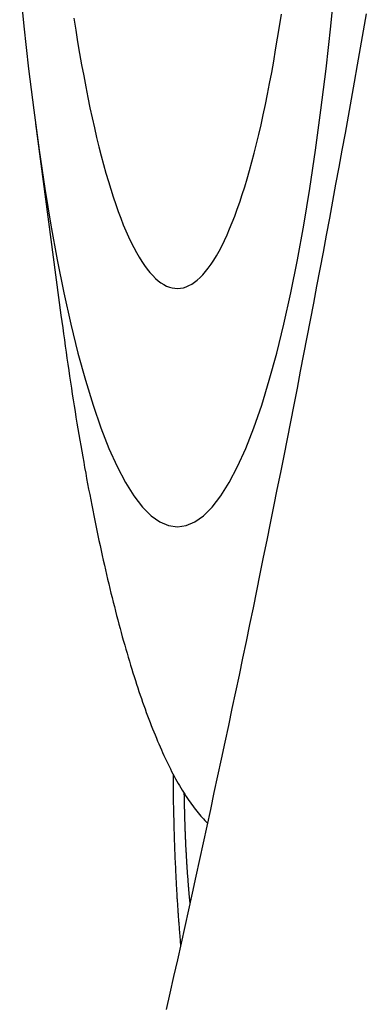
# Model space of a CAD drawing. Extents: x 668 to 3164, y 1007 to 2724.
# Tile 52 of 152: x 2098 to 2102, y 1828 to 1839. Entities that reach past the tile are written whole.
import ezdxf

# ---------------------------------------------------------------- set-up
doc = ezdxf.new("R2010")
doc.units = 0
doc.layers.add('KF_GRAVIS_12_LEFT', color=7, linetype='CONTINUOUS')

# ---------------------------------------------------------------- blocks, each defined once
blk = doc.blocks.new('KF_GRAVIS_12_LEFT')
at = {"layer": 'KF_GRAVIS_12_LEFT'}
blk.add_line((-139.53841, -415.16635), (-139.24659, -417.35734), dxfattribs=at)
for points in [[(-135.756, -413.912, 0), (-135.79, -414.107, 0), (-135.824, -414.302, 0), (-135.859, -414.497, 0), (-135.894, -414.692, 0), (-135.928, -414.887, 0), (-135.964, -415.081, 0), (-135.999, -415.276, 0), (-136.034, -415.471, 0), (-136.07, -415.665, 0), (-136.106, -415.86, 0), (-136.142, -416.054, 0), (-136.178, -416.248, 0), (-136.214, -416.443, 0), (-136.25, -416.637, 0), (-136.287, -416.831, 0), (-136.324, -417.025, 0), (-136.361, -417.219, 0), (-136.398, -417.413, 0), (-136.435, -417.607, 0), (-136.472, -417.801, 0), (-136.51, -417.995, 0), (-136.547, -418.189, 0), (-136.585, -418.382, 0), (-136.623, -418.576, 0), (-136.661, -418.769, 0), (-136.7, -418.963, 0), (-136.738, -419.156, 0), (-136.777, -419.349, 0), (-136.816, -419.542, 0), (-136.854, -419.735, 0), (-136.894, -419.928, 0), (-136.933, -420.121, 0), (-136.972, -420.314, 0), (-137.012, -420.507, 0), (-137.051, -420.7, 0), (-137.091, -420.892, 0), (-137.131, -421.085, 0), (-137.171, -421.277, 0), (-137.211, -421.469, 0), (-137.252, -421.661, 0), (-137.292, -421.853, 0), (-137.333, -422.045, 0), (-137.374, -422.237, 0), (-137.415, -422.429, 0), (-137.456, -422.621, 0), (-137.497, -422.812, 0), (-137.538, -423.004, 0), (-137.58, -423.195, 0), (-137.621, -423.387, 0), (-137.663, -423.578, 0), (-137.705, -423.769, 0), (-137.747, -423.96, 0), (-137.789, -424.151, 0), (-137.831, -424.341, 0), (-137.874, -424.532, 0), (-137.916, -424.723, 0), (-137.959, -424.913, 0), (-138.002, -425.103, 0), (-138.045, -425.293, 0)], [(-137.916, -419.775, 0), (-137.816, -419.761, 0), (-137.716, -419.718, 0), (-137.616, -419.648, 0), (-137.517, -419.549, 0), (-137.419, -419.422, 0), (-137.322, -419.268, 0), (-137.227, -419.087, 0), (-137.134, -418.879, 0), (-137.042, -418.644, 0), (-136.952, -418.385, 0), (-136.865, -418.1, 0), (-136.78, -417.791, 0), (-136.698, -417.458, 0), (-136.619, -417.102, 0), (-136.543, -416.725, 0), (-136.47, -416.326, 0), (-136.401, -415.908, 0), (-136.335, -415.47, 0), (-136.274, -415.014, 0), (-136.216, -414.542, 0), (-136.162, -414.054, 0), (-136.113, -413.551, 0)], [(-139.719, -413.551, 0), (-139.67, -414.054, 0), (-139.616, -414.542, 0), (-139.558, -415.014, 0), (-139.497, -415.47, 0), (-139.431, -415.908, 0), (-139.362, -416.326, 0), (-139.289, -416.725, 0), (-139.213, -417.102, 0), (-139.134, -417.458, 0), (-139.052, -417.791, 0), (-138.967, -418.1, 0), (-138.88, -418.385, 0), (-138.79, -418.644, 0), (-138.698, -418.879, 0), (-138.605, -419.087, 0), (-138.51, -419.268, 0), (-138.413, -419.422, 0), (-138.315, -419.549, 0), (-138.216, -419.648, 0), (-138.116, -419.718, 0), (-138.016, -419.761, 0), (-137.916, -419.775, 0)], [(-139.099, -413.961, 0), (-139.077, -414.098, 0), (-139.056, -414.233, 0), (-139.033, -414.365, 0), (-139.011, -414.495, 0), (-138.987, -414.622, 0), (-138.964, -414.746, 0), (-138.94, -414.868, 0), (-138.915, -414.986, 0), (-138.89, -415.102, 0), (-138.865, -415.215, 0), (-138.839, -415.324, 0), (-138.813, -415.431, 0), (-138.787, -415.535, 0), (-138.76, -415.635, 0), (-138.733, -415.733, 0), (-138.705, -415.827, 0), (-138.677, -415.918, 0), (-138.649, -416.005, 0), (-138.621, -416.09, 0), (-138.592, -416.171, 0), (-138.563, -416.248, 0), (-138.534, -416.322, 0), (-138.504, -416.393, 0), (-138.474, -416.46, 0), (-138.444, -416.524, 0), (-138.414, -416.584, 0), (-138.384, -416.641, 0), (-138.353, -416.694, 0), (-138.322, -416.743, 0), (-138.291, -416.789, 0), (-138.26, -416.831, 0), (-138.229, -416.87, 0), (-138.197, -416.904, 0), (-138.166, -416.936, 0), (-138.134, -416.963, 0), (-138.103, -416.987, 0), (-138.071, -417.007, 0), (-138.039, -417.023, 0), (-138.007, -417.036, 0), (-137.975, -417.044, 0), (-137.943, -417.049, 0), (-137.911, -417.051, 0), (-137.879, -417.048, 0), (-137.847, -417.042, 0), (-137.815, -417.032, 0), (-137.783, -417.018, 0), (-137.751, -417.001, 0), (-137.72, -416.98, 0), (-137.688, -416.955, 0), (-137.656, -416.926, 0), (-137.625, -416.894, 0), (-137.593, -416.858, 0), (-137.562, -416.818, 0), (-137.531, -416.775, 0), (-137.5, -416.728, 0), (-137.469, -416.678, 0), (-137.439, -416.623, 0), (-137.408, -416.566, 0), (-137.378, -416.504, 0), (-137.348, -416.44, 0), (-137.319, -416.371, 0), (-137.289, -416.299, 0), (-137.26, -416.224, 0), (-137.231, -416.146, 0), (-137.202, -416.064, 0), (-137.174, -415.978, 0), (-137.146, -415.89, 0), (-137.118, -415.798, 0), (-137.091, -415.703, 0), (-137.064, -415.604, 0), (-137.037, -415.503, 0), (-137.011, -415.398, 0), (-136.985, -415.291, 0), (-136.959, -415.18, 0), (-136.934, -415.066, 0), (-136.909, -414.95, 0), (-136.885, -414.83, 0), (-136.861, -414.708, 0), (-136.837, -414.583, 0), (-136.814, -414.455, 0), (-136.792, -414.324, 0), (-136.77, -414.191, 0), (-136.748, -414.056, 0), (-136.727, -413.918, 0)], [(-139.247, -417.357, 0), (-139.237, -417.429, 0), (-139.227, -417.5, 0), (-139.218, -417.57, 0), (-139.208, -417.64, 0), (-139.198, -417.71, 0), (-139.188, -417.78, 0), (-139.178, -417.849, 0), (-139.168, -417.918, 0), (-139.158, -417.987, 0), (-139.148, -418.055, 0), (-139.138, -418.123, 0), (-139.127, -418.191, 0), (-139.117, -418.258, 0), (-139.106, -418.325, 0), (-139.096, -418.391, 0), (-139.085, -418.458, 0), (-139.075, -418.523, 0), (-139.064, -418.589, 0), (-139.053, -418.654, 0), (-139.042, -418.719, 0), (-139.031, -418.783, 0), (-139.02, -418.847, 0), (-139.009, -418.911, 0), (-138.998, -418.974, 0), (-138.987, -419.037, 0), (-138.976, -419.099, 0), (-138.964, -419.161, 0), (-138.953, -419.223, 0), (-138.942, -419.284, 0), (-138.93, -419.345, 0), (-138.918, -419.406, 0), (-138.907, -419.466, 0), (-138.895, -419.526, 0), (-138.883, -419.585, 0), (-138.872, -419.644, 0), (-138.86, -419.703, 0), (-138.848, -419.761, 0), (-138.836, -419.819, 0), (-138.824, -419.876, 0), (-138.812, -419.933, 0), (-138.799, -419.99, 0), (-138.787, -420.046, 0), (-138.775, -420.102, 0), (-138.763, -420.157, 0), (-138.75, -420.212, 0), (-138.738, -420.266, 0), (-138.725, -420.32, 0), (-138.713, -420.374, 0), (-138.7, -420.427, 0), (-138.687, -420.48, 0), (-138.675, -420.532, 0), (-138.662, -420.584, 0), (-138.649, -420.636, 0), (-138.636, -420.687, 0), (-138.623, -420.738, 0), (-138.61, -420.788, 0), (-138.597, -420.838, 0), (-138.584, -420.887, 0), (-138.571, -420.936, 0), (-138.558, -420.984, 0), (-138.545, -421.032, 0), (-138.531, -421.08, 0), (-138.518, -421.127, 0), (-138.505, -421.174, 0), (-138.491, -421.22, 0), (-138.478, -421.265, 0), (-138.464, -421.311, 0), (-138.451, -421.356, 0), (-138.437, -421.4, 0), (-138.424, -421.444, 0), (-138.41, -421.487, 0), (-138.396, -421.53, 0), (-138.382, -421.573, 0), (-138.369, -421.615, 0), (-138.355, -421.657, 0), (-138.341, -421.698, 0), (-138.327, -421.738, 0), (-138.313, -421.778, 0), (-138.299, -421.818, 0), (-138.285, -421.857, 0), (-138.271, -421.896, 0), (-138.256, -421.934, 0), (-138.242, -421.972, 0), (-138.228, -422.01, 0), (-138.214, -422.046, 0), (-138.199, -422.083, 0), (-138.185, -422.119, 0), (-138.171, -422.154, 0), (-138.156, -422.189, 0), (-138.142, -422.223, 0), (-138.127, -422.257, 0), (-138.113, -422.291, 0), (-138.098, -422.324, 0), (-138.084, -422.356, 0), (-138.069, -422.388, 0), (-138.055, -422.42, 0), (-138.04, -422.451, 0), (-138.025, -422.481, 0), (-138.01, -422.511, 0), (-137.996, -422.541, 0), (-137.981, -422.57, 0), (-137.966, -422.598, 0), (-137.951, -422.626, 0), (-137.936, -422.654, 0), (-137.921, -422.681, 0), (-137.906, -422.707, 0), (-137.891, -422.733, 0), (-137.876, -422.759, 0), (-137.861, -422.784, 0), (-137.846, -422.808, 0), (-137.831, -422.832, 0), (-137.816, -422.856, 0), (-137.801, -422.879, 0), (-137.786, -422.901, 0), (-137.771, -422.923, 0), (-137.756, -422.944, 0), (-137.74, -422.965, 0), (-137.725, -422.986, 0), (-137.71, -423.006, 0), (-137.695, -423.025, 0), (-137.679, -423.044, 0), (-137.664, -423.062, 0), (-137.649, -423.08, 0), (-137.633, -423.097, 0), (-137.618, -423.114, 0), (-137.603, -423.13, 0), (-137.587, -423.146, 0), (-137.572, -423.161, 0)], [(-137.965, -422.6, 0), (-137.965, -422.616, 0), (-137.965, -422.632, 0), (-137.965, -422.647, 0), (-137.965, -422.663, 0), (-137.965, -422.679, 0), (-137.965, -422.695, 0), (-137.965, -422.711, 0), (-137.964, -422.727, 0), (-137.964, -422.743, 0), (-137.964, -422.759, 0), (-137.964, -422.775, 0), (-137.964, -422.79, 0), (-137.964, -422.806, 0), (-137.963, -422.822, 0), (-137.963, -422.838, 0), (-137.963, -422.854, 0), (-137.963, -422.87, 0), (-137.963, -422.886, 0), (-137.962, -422.901, 0), (-137.962, -422.917, 0), (-137.962, -422.933, 0), (-137.962, -422.949, 0), (-137.961, -422.965, 0), (-137.961, -422.981, 0), (-137.961, -422.996, 0), (-137.96, -423.012, 0), (-137.96, -423.028, 0), (-137.96, -423.044, 0), (-137.959, -423.06, 0), (-137.959, -423.075, 0), (-137.959, -423.091, 0), (-137.958, -423.107, 0), (-137.958, -423.123, 0), (-137.958, -423.138, 0), (-137.957, -423.154, 0), (-137.957, -423.17, 0), (-137.956, -423.186, 0), (-137.956, -423.201, 0), (-137.955, -423.217, 0), (-137.955, -423.233, 0), (-137.955, -423.249, 0), (-137.954, -423.264, 0), (-137.954, -423.28, 0), (-137.953, -423.296, 0), (-137.953, -423.311, 0), (-137.952, -423.327, 0), (-137.952, -423.342, 0), (-137.951, -423.358, 0), (-137.951, -423.374, 0), (-137.95, -423.389, 0), (-137.949, -423.405, 0), (-137.949, -423.42, 0), (-137.948, -423.436, 0), (-137.948, -423.452, 0), (-137.947, -423.467, 0), (-137.947, -423.483, 0), (-137.946, -423.498, 0), (-137.945, -423.514, 0), (-137.945, -423.529, 0), (-137.944, -423.545, 0), (-137.943, -423.56, 0), (-137.943, -423.576, 0), (-137.942, -423.591, 0), (-137.941, -423.606, 0), (-137.941, -423.622, 0), (-137.94, -423.637, 0), (-137.939, -423.653, 0), (-137.939, -423.668, 0), (-137.938, -423.683, 0), (-137.937, -423.699, 0), (-137.936, -423.714, 0), (-137.936, -423.729, 0), (-137.935, -423.745, 0), (-137.934, -423.76, 0), (-137.933, -423.775, 0), (-137.933, -423.79, 0), (-137.932, -423.806, 0), (-137.931, -423.821, 0), (-137.93, -423.836, 0), (-137.929, -423.851, 0), (-137.929, -423.866, 0), (-137.928, -423.882, 0), (-137.927, -423.897, 0), (-137.926, -423.912, 0), (-137.925, -423.927, 0), (-137.924, -423.942, 0), (-137.923, -423.957, 0), (-137.922, -423.972, 0), (-137.922, -423.987, 0), (-137.921, -424.002, 0), (-137.92, -424.017, 0), (-137.919, -424.032, 0), (-137.918, -424.047, 0), (-137.917, -424.062, 0), (-137.916, -424.077, 0), (-137.915, -424.092, 0), (-137.914, -424.107, 0), (-137.913, -424.122, 0), (-137.912, -424.136, 0), (-137.911, -424.151, 0), (-137.91, -424.166, 0), (-137.909, -424.181, 0), (-137.908, -424.196, 0), (-137.907, -424.21, 0), (-137.906, -424.225, 0), (-137.905, -424.24, 0), (-137.904, -424.254, 0), (-137.903, -424.269, 0), (-137.901, -424.284, 0), (-137.9, -424.298, 0), (-137.899, -424.313, 0), (-137.898, -424.327, 0), (-137.897, -424.342, 0), (-137.896, -424.356, 0), (-137.895, -424.371, 0), (-137.894, -424.385, 0), (-137.892, -424.4, 0), (-137.891, -424.414, 0), (-137.89, -424.428, 0), (-137.889, -424.443, 0), (-137.888, -424.457, 0), (-137.886, -424.471, 0), (-137.885, -424.486, 0), (-137.884, -424.5, 0), (-137.883, -424.514, 0), (-137.882, -424.528, 0), (-137.88, -424.543, 0), (-137.879, -424.557, 0)], [(-137.84, -422.819, 0), (-137.84, -422.829, 0), (-137.839, -422.84, 0), (-137.839, -422.85, 0), (-137.839, -422.86, 0), (-137.839, -422.871, 0), (-137.839, -422.881, 0), (-137.839, -422.891, 0), (-137.838, -422.902, 0), (-137.838, -422.912, 0), (-137.838, -422.922, 0), (-137.838, -422.933, 0), (-137.838, -422.943, 0), (-137.837, -422.953, 0), (-137.837, -422.964, 0), (-137.837, -422.974, 0), (-137.837, -422.984, 0), (-137.837, -422.994, 0), (-137.836, -423.005, 0), (-137.836, -423.015, 0), (-137.836, -423.025, 0), (-137.836, -423.036, 0), (-137.835, -423.046, 0), (-137.835, -423.056, 0), (-137.835, -423.066, 0), (-137.834, -423.077, 0), (-137.834, -423.087, 0), (-137.834, -423.097, 0), (-137.834, -423.107, 0), (-137.833, -423.118, 0), (-137.833, -423.128, 0), (-137.833, -423.138, 0), (-137.832, -423.148, 0), (-137.832, -423.158, 0), (-137.832, -423.169, 0), (-137.831, -423.179, 0), (-137.831, -423.189, 0), (-137.831, -423.199, 0), (-137.83, -423.209, 0), (-137.83, -423.22, 0), (-137.829, -423.23, 0), (-137.829, -423.24, 0), (-137.829, -423.25, 0), (-137.828, -423.26, 0), (-137.828, -423.27, 0), (-137.828, -423.28, 0), (-137.827, -423.291, 0), (-137.827, -423.301, 0), (-137.826, -423.311, 0), (-137.826, -423.321, 0), (-137.825, -423.331, 0), (-137.825, -423.341, 0), (-137.824, -423.351, 0), (-137.824, -423.361, 0), (-137.824, -423.371, 0), (-137.823, -423.381, 0), (-137.823, -423.391, 0), (-137.822, -423.401, 0), (-137.822, -423.411, 0), (-137.821, -423.421, 0), (-137.821, -423.431, 0), (-137.82, -423.441, 0), (-137.82, -423.451, 0), (-137.819, -423.461, 0), (-137.819, -423.471, 0), (-137.818, -423.481, 0), (-137.818, -423.491, 0), (-137.817, -423.501, 0), (-137.817, -423.511, 0), (-137.816, -423.52, 0), (-137.815, -423.53, 0), (-137.815, -423.54, 0), (-137.814, -423.55, 0), (-137.814, -423.56, 0), (-137.813, -423.57, 0), (-137.813, -423.58, 0), (-137.812, -423.589, 0), (-137.811, -423.599, 0), (-137.811, -423.609, 0), (-137.81, -423.619, 0), (-137.81, -423.628, 0), (-137.809, -423.638, 0), (-137.808, -423.648, 0), (-137.808, -423.658, 0), (-137.807, -423.667, 0), (-137.806, -423.677, 0), (-137.806, -423.687, 0), (-137.805, -423.696, 0), (-137.804, -423.706, 0), (-137.804, -423.716, 0), (-137.803, -423.725, 0), (-137.802, -423.735, 0), (-137.802, -423.745, 0), (-137.801, -423.754, 0), (-137.8, -423.764, 0), (-137.8, -423.773, 0), (-137.799, -423.783, 0), (-137.798, -423.792, 0), (-137.797, -423.802, 0), (-137.797, -423.811, 0), (-137.796, -423.821, 0), (-137.795, -423.83, 0), (-137.795, -423.84, 0), (-137.794, -423.849, 0), (-137.793, -423.859, 0), (-137.792, -423.868, 0), (-137.791, -423.878, 0), (-137.791, -423.887, 0), (-137.79, -423.896, 0), (-137.789, -423.906, 0), (-137.788, -423.915, 0), (-137.788, -423.924, 0), (-137.787, -423.934, 0), (-137.786, -423.943, 0), (-137.785, -423.952, 0), (-137.784, -423.962, 0), (-137.784, -423.971, 0), (-137.783, -423.98, 0), (-137.782, -423.989, 0), (-137.781, -423.998, 0), (-137.78, -424.008, 0), (-137.779, -424.017, 0), (-137.778, -424.026, 0), (-137.778, -424.035, 0), (-137.777, -424.044, 0), (-137.776, -424.053, 0), (-137.775, -424.062, 0), (-137.774, -424.071, 0), (-137.773, -424.08, 0)]]:
    blk.add_polyline3d(points, dxfattribs=at)

msp = doc.modelspace()

# ---------------------------------------------------------------- block references
at = {"layer": 'KF_GRAVIS_12_LEFT'}
msp.add_blockref('KF_GRAVIS_12_LEFT', (2237.688, 2253.101), dxfattribs=at)

doc.saveas('drawing.dxf')
